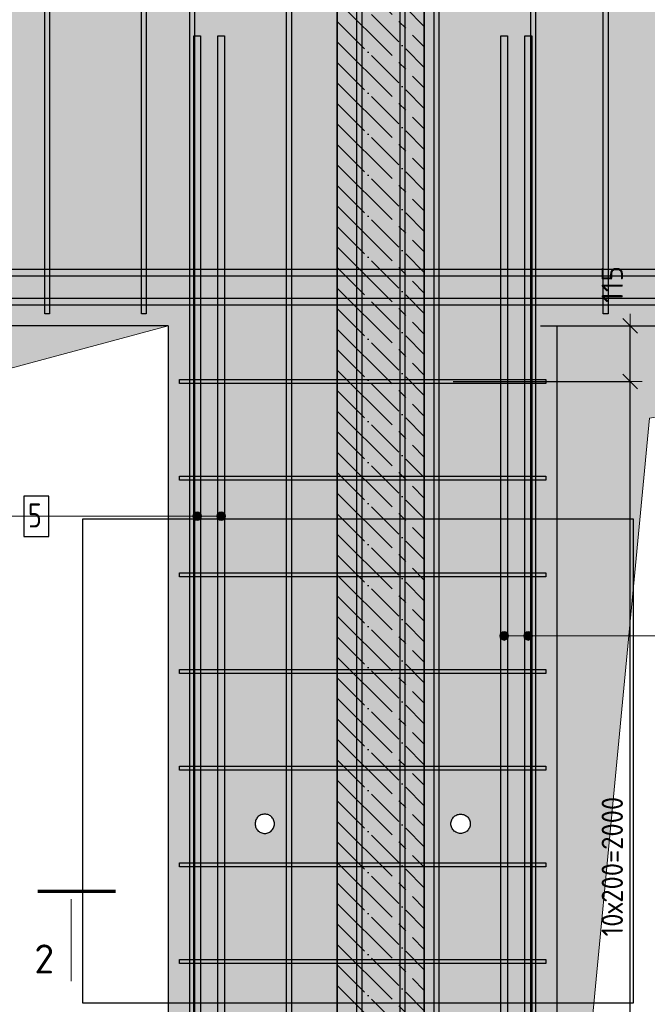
# Model space of a CAD drawing. Header units: millimetres. Extents: x -2995 to 60896, y -2809 to 57831.
# Tile 130 of 169: x 31924 to 33222, y 38269 to 40306. Entities that reach past the tile are written whole.
import ezdxf

# ---------------------------------------------------------------- set-up
doc = ezdxf.new("R2010")
doc.units = ezdxf.units.MM
doc.header["$PDMODE"] = 65
doc.linetypes.add('______11', pattern=[100, 80, -10, 0, -10])
doc.linetypes.add('______5', pattern=[220, 160, -20, 20, -20])
for name, color, linetype, lineweight in [('Standard', 7, 'Continuous', 25), ('Арм.стержн. вертикальными 1', 22, 'Continuous', 35), ('Арм.стержн. Доп. арматура', 180, 'Continuous', 35), ('Арм.стержн. Хомут', 240, 'Continuous', 35), ('Размерная линия_ общее', 7, 'Continuous', 13), ('Фундамент (1)', 7, 'Continuous', 35)]:
    doc.layers.add(name, color=color, linetype=linetype, lineweight=lineweight)
doc.styles.add('ISOCPEUR', font='ISOCPEUR')
doc.dimstyles.new('DIMSTYLE_3', dxfattribs={"dimtxt": 44, "dimasz": 50, "dimexe": 0, "dimexo": 0, "dimgap": 22, "dimtad": 2, "dimdec": 0, "dimrnd": 5, "dimzin": 12, "dimdsep": 46, "dimtxsty": 'ISOCPEUR', "dimblk1": 'ALL_ML_STRICH', "dimblk2": 'ALL_ML_STRICH', "dimsah": 1, "dimcen": 0, "dimclrd": 7, "dimclre": 256, "dimclrt": 7, "dimadec": 0, "dimazin": 0, "dimtfac": 1, "dimtdec": 0, "dimtix": 1, "dimtmove": 2, "dimatfit": 3, "dimfxl": 0, "dimtvp": 1.2, "dimtzin": 0, "dimlwd": 0, "dimlwe": -3, "dimarcsym": 0})
doc.dimstyles.new('DIMSTYLE_5', dxfattribs={"dimtxt": 44, "dimasz": 50, "dimexe": 0, "dimexo": 0, "dimgap": 22, "dimtad": 2, "dimdec": 0, "dimrnd": 5, "dimzin": 12, "dimdsep": 46, "dimtxsty": 'ISOCPEUR', "dimblk1": 'ALL_ML_STRICH', "dimblk2": 'ALL_ML_STRICH', "dimsah": 1, "dimcen": 0, "dimclrd": 7, "dimclre": 256, "dimclrt": 7, "dimadec": 0, "dimazin": 0, "dimtfac": 1, "dimtdec": 0, "dimtix": 1, "dimtmove": 2, "dimatfit": 3, "dimfxl": 0, "dimtzin": 0, "dimlwd": 0, "dimlwe": -3, "dimarcsym": 0})

# ---------------------------------------------------------------- blocks, each defined once
blk = doc.blocks.new('ALL_ML_STRICH')
at = {"color": 0, "linetype": 'ByBlock', "lineweight": -2}
for p, q in [((0, -0.5), (0, 0.5)), ((-1, 0), (0.5, 0)), ((-0.3, -0.3), (0.3, 0.3))]:
    blk.add_line(p, q, dxfattribs=at)
blk = doc.blocks.new('*D424')
at = {"layer": 'DEFPOINTS', "color": 7, "linetype": 'Continuous', "lineweight": 13, "transparency": 33554687}
for p in [(32800.6, 39557.7), (32828.8, 37557.7), (33186.5, 37557.7)]:
    blk.add_point(p, dxfattribs=at)
at = {"layer": 'Размерная линия_ общее', "color": 253, "linetype": 'Continuous', "lineweight": -2, "true_color": 0xa0a0a0, "transparency": 33554687}
for p, q in [((32820.6, 39557.7), (33186.5, 39557.7)), ((32848.8, 37557.7), (33186.5, 37557.7))]:
    blk.add_line(p, q, dxfattribs=at)
at = {"layer": 'Размерная линия_ общее', "color": 7, "linetype": 'Continuous', "lineweight": -2, "transparency": 33554687}
blk.add_line((33186.5, 37557.7), (33186.5, 39557.7), dxfattribs=at)
at = {"layer": 'Размерная линия_ общее', "color": 7, "linetype": 'Continuous', "lineweight": 13, "transparency": 33554687, "xscale": 50, "yscale": 50, "zscale": 50}
for p, rotation in [((33186.5, 39557.7), 90), ((33186.5, 37557.7), 270)]:
    blk.add_blockref('ALL_ML_STRICH', p, dxfattribs=dict(at, rotation=rotation))
at = {"layer": 'Размерная линия_ общее', "color": 7, "linetype": 'Continuous', "lineweight": 13, "transparency": 33554687, "insert": (33127.5, 38409.7), "char_height": 44, "width": 2.2, "attachment_point": 1, "rotation": 90, "line_spacing_factor": 0.60241, "style": 'ISOCPEUR'}
blk.add_mtext('\\W0.91;10х200=2000', dxfattribs=at)
blk = doc.blocks.new('*D425')
at = {"layer": 'DEFPOINTS', "color": 7, "linetype": 'Continuous', "lineweight": 13, "transparency": 33554687}
for p in [(32980.8, 39672.7), (32800.6, 39557.7), (33186.5, 39557.7)]:
    blk.add_point(p, dxfattribs=at)
at = {"layer": 'Размерная линия_ общее', "color": 253, "linetype": 'Continuous', "lineweight": -2, "true_color": 0xa0a0a0, "transparency": 33554687}
for p, q in [((33000.8, 39672.7), (33186.5, 39672.7)), ((32820.6, 39557.7), (33186.5, 39557.7))]:
    blk.add_line(p, q, dxfattribs=at)
at = {"layer": 'Размерная линия_ общее', "color": 7, "linetype": 'Continuous', "lineweight": -2, "transparency": 33554687}
blk.add_line((33186.5, 39557.7), (33186.5, 39672.7), dxfattribs=at)
at = {"layer": 'Размерная линия_ общее', "color": 7, "linetype": 'Continuous', "lineweight": 13, "transparency": 33554687, "xscale": 50, "yscale": 50, "zscale": 50}
for p, rotation in [((33186.5, 39672.7), 90), ((33186.5, 39557.7), 270)]:
    blk.add_blockref('ALL_ML_STRICH', p, dxfattribs=dict(at, rotation=rotation))
at = {"layer": 'Размерная линия_ общее', "color": 7, "linetype": 'Continuous', "lineweight": 13, "transparency": 33554687, "insert": (33149.4, 39758.5), "char_height": 44, "width": 132, "attachment_point": 5, "rotation": 90, "style": 'ISOCPEUR'}
blk.add_mtext('\\A1;{115}', dxfattribs=at)

msp = doc.modelspace()

# ---------------------------------------------------------------- hatches: boundary and pattern name
at = {"linetype": 'Continuous', "lineweight": 25, "transparency": 33554687}
h = msp.add_hatch(color=7, dxfattribs=at)
h.paths.add_polyline_path([(31330.8, 39672.7), (32230.8, 39672.7), (32230.8, 37472.7), (32580.8, 37472.7), (32580.8, 42152.7), (30980.8, 42152.7), (30980.8, 37472.7), (31330.8, 37472.7)])
h.paths.add_polyline_path([(32450.8, 38642.7), (32450.7, 38640.6), (32450.4, 38638.5), (32449.8, 38636.5), (32449.1, 38634.6), (32448.1, 38632.7), (32447, 38630.9), (32445.7, 38629.3), (32444.2, 38627.8), (32442.6, 38626.5), (32440.8, 38625.4), (32439, 38624.4), (32437, 38623.7), (32435, 38623.1), (32432.9, 38622.8), (32430.8, 38622.7), (32428.7, 38622.8), (32426.7, 38623.1), (32424.6, 38623.7), (32422.7, 38624.4), (32420.8, 38625.4), (32419.1, 38626.5), (32417.4, 38627.8), (32416, 38629.3), (32414.6, 38630.9), (32413.5, 38632.7), (32412.5, 38634.6), (32411.8, 38636.5), (32411.3, 38638.5), (32410.9, 38640.6), (32410.8, 38642.7), (32410.9, 38644.8), (32411.3, 38646.9), (32411.8, 38648.9), (32412.5, 38650.8), (32413.5, 38652.7), (32414.6, 38654.5), (32416, 38656.1), (32417.4, 38657.6), (32419.1, 38658.9), (32420.8, 38660), (32422.7, 38661), (32424.6, 38661.7), (32426.7, 38662.3), (32428.7, 38662.6), (32430.8, 38662.7), (32432.9, 38662.6), (32435, 38662.3), (32437, 38661.7), (32439, 38661), (32440.8, 38660), (32442.6, 38658.9), (32444.2, 38657.6), (32445.7, 38656.1), (32447, 38654.5), (32448.1, 38652.7), (32449.1, 38650.8), (32449.8, 38648.9), (32450.4, 38646.9), (32450.7, 38644.8)], flags=16)
at = {"layer": 'Standard', "linetype": 'Continuous', "lineweight": 25, "transparency": 33554687}
h = msp.add_hatch(color=7, dxfattribs=at)
h.paths.add_polyline_path([(33035.8, 39672.7), (34435.8, 39672.7), (34435.8, 37472.7), (35071.5, 37472.7), (35071.5, 42152.7), (32760.8, 42152.7), (32760.8, 37472.7), (33035.8, 37472.7)])
h.paths.add_polyline_path([(32855.8, 38642.7), (32855.7, 38640.6), (32855.4, 38638.5), (32854.8, 38636.5), (32854.1, 38634.6), (32853.1, 38632.7), (32852, 38630.9), (32850.7, 38629.3), (32849.2, 38627.8), (32847.6, 38626.5), (32845.8, 38625.4), (32844, 38624.4), (32842, 38623.7), (32840, 38623.1), (32837.9, 38622.8), (32835.8, 38622.7), (32833.7, 38622.8), (32831.7, 38623.1), (32829.6, 38623.7), (32827.7, 38624.4), (32825.8, 38625.4), (32824.1, 38626.5), (32822.4, 38627.8), (32821, 38629.3), (32819.6, 38630.9), (32818.5, 38632.7), (32817.5, 38634.6), (32816.8, 38636.5), (32816.3, 38638.5), (32815.9, 38640.6), (32815.8, 38642.7), (32815.9, 38644.8), (32816.3, 38646.9), (32816.8, 38648.9), (32817.5, 38650.8), (32818.5, 38652.7), (32819.6, 38654.5), (32821, 38656.1), (32822.4, 38657.6), (32824.1, 38658.9), (32825.8, 38660), (32827.7, 38661), (32829.6, 38661.7), (32831.7, 38662.3), (32833.7, 38662.6), (32835.8, 38662.7), (32837.9, 38662.6), (32840, 38662.3), (32842, 38661.7), (32844, 38661), (32845.8, 38660), (32847.6, 38658.9), (32849.2, 38657.6), (32850.7, 38656.1), (32852, 38654.5), (32853.1, 38652.7), (32854.1, 38650.8), (32854.8, 38648.9), (32855.4, 38646.9), (32855.7, 38644.8)], flags=16)
at = {"layer": 'Арм.стержн. Доп. арматура', "linetype": 'Continuous', "lineweight": 13, "transparency": 33554687}
for points in [[(32283.1, 39283.4), (32286.3, 39271.2), (32286.3, 39286.7)], [(32283.1, 39283.4), (32286.3, 39271.2), (32286.3, 39286.7)], [(32286.3, 39286.7), (32290.8, 39269.9), (32290.8, 39287.9)], [(32286.3, 39286.7), (32290.8, 39269.9), (32290.8, 39287.9)], [(32286.3, 39286.7), (32286.3, 39271.2), (32290.8, 39269.9)], [(32286.3, 39286.7), (32286.3, 39271.2), (32290.8, 39269.9)], [(32290.8, 39287.9), (32290.8, 39269.9), (32295.3, 39271.2)], [(32290.8, 39287.9), (32295.3, 39271.2), (32295.3, 39286.7)], [(32290.8, 39287.9), (32290.8, 39269.9), (32295.3, 39271.2)], [(32290.8, 39287.9), (32295.3, 39271.2), (32295.3, 39286.7)], [(32295.3, 39286.7), (32295.3, 39271.2), (32298.6, 39274.4)], [(32295.3, 39286.7), (32298.6, 39274.4), (32298.6, 39283.4)], [(32295.3, 39286.7), (32295.3, 39271.2), (32298.6, 39274.4)], [(32295.3, 39286.7), (32298.6, 39274.4), (32298.6, 39283.4)], [(32333.1, 39283.4), (32336.3, 39271.2), (32336.3, 39286.7)], [(32333.1, 39283.4), (32336.3, 39271.2), (32336.3, 39286.7)], [(32336.3, 39286.7), (32340.8, 39269.9), (32340.8, 39287.9)], [(32336.3, 39286.7), (32340.8, 39269.9), (32340.8, 39287.9)], [(32336.3, 39286.7), (32336.3, 39271.2), (32340.8, 39269.9)], [(32336.3, 39286.7), (32336.3, 39271.2), (32340.8, 39269.9)], [(32340.8, 39287.9), (32340.8, 39269.9), (32345.3, 39271.2)], [(32340.8, 39287.9), (32345.3, 39271.2), (32345.3, 39286.7)], [(32340.8, 39287.9), (32340.8, 39269.9), (32345.3, 39271.2)], [(32340.8, 39287.9), (32345.3, 39271.2), (32345.3, 39286.7)], [(32345.3, 39286.7), (32345.3, 39271.2), (32348.6, 39274.4)], [(32345.3, 39286.7), (32348.6, 39274.4), (32348.6, 39283.4)], [(32345.3, 39286.7), (32345.3, 39271.2), (32348.6, 39274.4)], [(32345.3, 39286.7), (32348.6, 39274.4), (32348.6, 39283.4)], [(32283.1, 39274.4), (32283.1, 39283.4), (32281.8, 39278.9)], [(32283.1, 39274.4), (32283.1, 39283.4), (32281.8, 39278.9)], [(32283.1, 39283.4), (32283.1, 39274.4), (32286.3, 39271.2)], [(32283.1, 39283.4), (32283.1, 39274.4), (32286.3, 39271.2)], [(32298.6, 39283.4), (32298.6, 39274.4), (32299.8, 39278.9)], [(32298.6, 39283.4), (32298.6, 39274.4), (32299.8, 39278.9)], [(32333.1, 39274.4), (32333.1, 39283.4), (32331.8, 39278.9)], [(32333.1, 39274.4), (32333.1, 39283.4), (32331.8, 39278.9)], [(32333.1, 39283.4), (32333.1, 39274.4), (32336.3, 39271.2)], [(32333.1, 39283.4), (32333.1, 39274.4), (32336.3, 39271.2)], [(32348.6, 39283.4), (32348.6, 39274.4), (32349.8, 39278.9)], [(32348.6, 39283.4), (32348.6, 39274.4), (32349.8, 39278.9)], [(32918.1, 39026.7), (32918.1, 39035.7), (32916.8, 39031.2)], [(32918.1, 39026.7), (32918.1, 39035.7), (32916.8, 39031.2)], [(32921.3, 39023.4), (32921.3, 39038.9), (32918.1, 39035.7)], [(32921.3, 39023.4), (32921.3, 39038.9), (32918.1, 39035.7)], [(32921.3, 39023.4), (32918.1, 39035.7), (32918.1, 39026.7)], [(32921.3, 39023.4), (32918.1, 39035.7), (32918.1, 39026.7)], [(32925.8, 39022.2), (32925.8, 39040.2), (32921.3, 39038.9)], [(32925.8, 39022.2), (32925.8, 39040.2), (32921.3, 39038.9)], [(32925.8, 39022.2), (32921.3, 39038.9), (32921.3, 39023.4)], [(32925.8, 39022.2), (32921.3, 39038.9), (32921.3, 39023.4)], [(32930.3, 39023.4), (32930.3, 39038.9), (32925.8, 39040.2)], [(32930.3, 39023.4), (32925.8, 39040.2), (32925.8, 39022.2)], [(32930.3, 39023.4), (32930.3, 39038.9), (32925.8, 39040.2)], [(32930.3, 39023.4), (32925.8, 39040.2), (32925.8, 39022.2)], [(32933.6, 39026.7), (32933.6, 39035.7), (32930.3, 39038.9)], [(32933.6, 39026.7), (32930.3, 39038.9), (32930.3, 39023.4)], [(32933.6, 39026.7), (32933.6, 39035.7), (32930.3, 39038.9)], [(32933.6, 39026.7), (32930.3, 39038.9), (32930.3, 39023.4)], [(32933.6, 39035.7), (32933.6, 39026.7), (32934.8, 39031.2)], [(32933.6, 39035.7), (32933.6, 39026.7), (32934.8, 39031.2)], [(32968.1, 39026.7), (32968.1, 39035.7), (32966.8, 39031.2)], [(32968.1, 39026.7), (32968.1, 39035.7), (32966.8, 39031.2)], [(32971.3, 39023.4), (32971.3, 39038.9), (32968.1, 39035.7)], [(32971.3, 39023.4), (32971.3, 39038.9), (32968.1, 39035.7)], [(32971.3, 39023.4), (32968.1, 39035.7), (32968.1, 39026.7)], [(32971.3, 39023.4), (32968.1, 39035.7), (32968.1, 39026.7)], [(32975.8, 39022.2), (32975.8, 39040.2), (32971.3, 39038.9)], [(32975.8, 39022.2), (32975.8, 39040.2), (32971.3, 39038.9)], [(32975.8, 39022.2), (32971.3, 39038.9), (32971.3, 39023.4)], [(32975.8, 39022.2), (32971.3, 39038.9), (32971.3, 39023.4)], [(32980.3, 39023.4), (32980.3, 39038.9), (32975.8, 39040.2)], [(32980.3, 39023.4), (32975.8, 39040.2), (32975.8, 39022.2)], [(32980.3, 39023.4), (32980.3, 39038.9), (32975.8, 39040.2)], [(32980.3, 39023.4), (32975.8, 39040.2), (32975.8, 39022.2)], [(32983.6, 39026.7), (32983.6, 39035.7), (32980.3, 39038.9)], [(32983.6, 39026.7), (32980.3, 39038.9), (32980.3, 39023.4)], [(32983.6, 39026.7), (32983.6, 39035.7), (32980.3, 39038.9)], [(32983.6, 39026.7), (32980.3, 39038.9), (32980.3, 39023.4)], [(32983.6, 39035.7), (32983.6, 39026.7), (32984.8, 39031.2)], [(32983.6, 39035.7), (32983.6, 39026.7), (32984.8, 39031.2)]]:
    msp.add_hatch(color=7, dxfattribs=at).paths.add_polyline_path(points)
at = {"layer": 'Размерная линия_ общее', "linetype": 'Continuous', "lineweight": -3, "transparency": 33554687}
msp.add_hatch(color=7, dxfattribs=at).paths.add_polyline_path([(32760.8, 37472.7), (32760.8, 42152.7), (32580.8, 42152.7), (32580.8, 37472.7)])
at = {"layer": 'Фундамент (1)', "linetype": 'Continuous', "lineweight": 13, "true_color": 0x2d2d2d, "transparency": 33554687}
for points in [[(31521.7, 39481.8), (32230.8, 39672.7), (31330.8, 39672.7), (31330.8, 37472.7)], [(33226.7, 39481.8), (34435.8, 39672.7), (33035.8, 39672.7), (33035.8, 37472.7)]]:
    msp.add_hatch(color=250, dxfattribs=at).paths.add_polyline_path(points)

# ---------------------------------------------------------------- linework, layer by layer
at = {"color": 7, "linetype": 'Continuous', "lineweight": 25, "transparency": 33554687}
for p, q in [((32230.8, 39672.7), (31330.8, 39672.7)), ((32230.8, 39672.7), (32230.8, 37472.7)), ((32416, 38656.1), (32414.6, 38654.5)), ((32417.4, 38657.6), (32416, 38656.1)), ((32419.1, 38658.9), (32417.4, 38657.6)), ((32420.8, 38660), (32419.1, 38658.9)), ((32422.7, 38661), (32420.8, 38660)), ((32424.6, 38661.7), (32422.7, 38661)), ((32426.7, 38662.3), (32424.6, 38661.7)), ((32428.7, 38662.6), (32426.7, 38662.3)), ((32430.8, 38662.7), (32428.7, 38662.6)), ((32432.9, 38662.6), (32430.8, 38662.7)), ((32435, 38662.3), (32432.9, 38662.6)), ((32437, 38661.7), (32435, 38662.3)), ((32439, 38661), (32437, 38661.7)), ((32440.8, 38660), (32439, 38661)), ((32442.6, 38658.9), (32440.8, 38660)), ((32444.2, 38657.6), (32442.6, 38658.9)), ((32445.7, 38656.1), (32444.2, 38657.6)), ((32447, 38654.5), (32445.7, 38656.1)), ((32410.9, 38644.8), (32410.8, 38642.7)), ((32410.8, 38642.7), (32410.9, 38640.6)), ((32411.3, 38646.9), (32410.9, 38644.8)), ((32410.9, 38640.6), (32411.3, 38638.5)), ((32411.8, 38648.9), (32411.3, 38646.9)), ((32411.3, 38638.5), (32411.8, 38636.5)), ((32412.5, 38650.8), (32411.8, 38648.9)), ((32411.8, 38636.5), (32412.5, 38634.6)), ((32413.5, 38652.7), (32412.5, 38650.8)), ((32412.5, 38634.6), (32413.5, 38632.7)), ((32414.6, 38654.5), (32413.5, 38652.7)), ((32448.1, 38652.7), (32447, 38654.5)), ((32449.1, 38650.8), (32448.1, 38652.7)), ((32448.1, 38632.7), (32449.1, 38634.6)), ((32449.8, 38648.9), (32449.1, 38650.8)), ((32449.1, 38634.6), (32449.8, 38636.5)), ((32450.4, 38646.9), (32449.8, 38648.9)), ((32449.8, 38636.5), (32450.4, 38638.5)), ((32450.7, 38644.8), (32450.4, 38646.9)), ((32450.4, 38638.5), (32450.7, 38640.6)), ((32450.8, 38642.7), (32450.7, 38644.8)), ((32450.7, 38640.6), (32450.8, 38642.7)), ((32413.5, 38632.7), (32414.6, 38630.9)), ((32414.6, 38630.9), (32416, 38629.3)), ((32416, 38629.3), (32417.4, 38627.8)), ((32417.4, 38627.8), (32419.1, 38626.5)), ((32419.1, 38626.5), (32420.8, 38625.4)), ((32420.8, 38625.4), (32422.7, 38624.4)), ((32422.7, 38624.4), (32424.6, 38623.7)), ((32424.6, 38623.7), (32426.7, 38623.1)), ((32426.7, 38623.1), (32428.7, 38622.8)), ((32428.7, 38622.8), (32430.8, 38622.7)), ((32430.8, 38622.7), (32432.9, 38622.8)), ((32432.9, 38622.8), (32435, 38623.1)), ((32435, 38623.1), (32437, 38623.7)), ((32437, 38623.7), (32439, 38624.4)), ((32439, 38624.4), (32440.8, 38625.4)), ((32440.8, 38625.4), (32442.6, 38626.5)), ((32442.6, 38626.5), (32444.2, 38627.8)), ((32444.2, 38627.8), (32445.7, 38629.3)), ((32445.7, 38629.3), (32447, 38630.9)), ((32447, 38630.9), (32448.1, 38632.7))]:
    msp.add_line(p, q, dxfattribs=at)
at = {"color": 52, "linetype": 'Continuous', "lineweight": -3, "transparency": 33554687}
for p, q in [((32053.6, 39272.7), (32053.6, 38272.7)), ((33193.6, 39272.7), (32053.6, 39272.7)), ((32053.6, 39272.7), (32053.6, 38272.7)), ((33193.6, 39272.7), (32053.6, 39272.7)), ((33193.6, 38272.7), (33193.6, 39272.7)), ((33193.6, 38272.7), (33193.6, 39272.7)), ((32053.6, 38272.7), (33193.6, 38272.7)), ((32053.6, 38272.7), (33193.6, 38272.7))]:
    msp.add_line(p, q, dxfattribs=at)
at = {"layer": 'Standard', "color": 7, "linetype": 'Continuous', "lineweight": 25, "transparency": 33554687}
for p, q in [((33035.8, 37472.7), (33035.8, 39672.7)), ((33035.8, 39672.7), (34435.8, 39672.7)), ((32819.6, 38654.5), (32821, 38656.1)), ((32821, 38656.1), (32822.4, 38657.6)), ((32822.4, 38657.6), (32824.1, 38658.9)), ((32824.1, 38658.9), (32825.8, 38660)), ((32825.8, 38660), (32827.7, 38661)), ((32827.7, 38661), (32829.6, 38661.7)), ((32829.6, 38661.7), (32831.7, 38662.3)), ((32831.7, 38662.3), (32833.7, 38662.6)), ((32833.7, 38662.6), (32835.8, 38662.7)), ((32835.8, 38662.7), (32837.9, 38662.6)), ((32837.9, 38662.6), (32840, 38662.3)), ((32840, 38662.3), (32842, 38661.7)), ((32842, 38661.7), (32844, 38661)), ((32844, 38661), (32845.8, 38660)), ((32845.8, 38660), (32847.6, 38658.9)), ((32847.6, 38658.9), (32849.2, 38657.6)), ((32849.2, 38657.6), (32850.7, 38656.1)), ((32850.7, 38656.1), (32852, 38654.5)), ((32815.8, 38642.7), (32815.9, 38644.8)), ((32815.9, 38640.6), (32815.8, 38642.7)), ((32815.9, 38644.8), (32816.3, 38646.9)), ((32816.3, 38638.5), (32815.9, 38640.6)), ((32816.3, 38646.9), (32816.8, 38648.9)), ((32816.8, 38636.5), (32816.3, 38638.5)), ((32816.8, 38648.9), (32817.5, 38650.8)), ((32817.5, 38634.6), (32816.8, 38636.5)), ((32817.5, 38650.8), (32818.5, 38652.7)), ((32818.5, 38632.7), (32817.5, 38634.6)), ((32818.5, 38652.7), (32819.6, 38654.5)), ((32852, 38654.5), (32853.1, 38652.7)), ((32853.1, 38652.7), (32854.1, 38650.8)), ((32854.1, 38634.6), (32853.1, 38632.7)), ((32854.1, 38650.8), (32854.8, 38648.9)), ((32854.8, 38636.5), (32854.1, 38634.6)), ((32854.8, 38648.9), (32855.4, 38646.9)), ((32855.4, 38638.5), (32854.8, 38636.5)), ((32855.4, 38646.9), (32855.7, 38644.8)), ((32855.7, 38640.6), (32855.4, 38638.5)), ((32855.7, 38644.8), (32855.8, 38642.7)), ((32855.8, 38642.7), (32855.7, 38640.6)), ((32819.6, 38630.9), (32818.5, 38632.7)), ((32821, 38629.3), (32819.6, 38630.9)), ((32822.4, 38627.8), (32821, 38629.3)), ((32824.1, 38626.5), (32822.4, 38627.8)), ((32825.8, 38625.4), (32824.1, 38626.5)), ((32827.7, 38624.4), (32825.8, 38625.4)), ((32829.6, 38623.7), (32827.7, 38624.4)), ((32831.7, 38623.1), (32829.6, 38623.7)), ((32833.7, 38622.8), (32831.7, 38623.1)), ((32835.8, 38622.7), (32833.7, 38622.8)), ((32837.9, 38622.8), (32835.8, 38622.7)), ((32840, 38623.1), (32837.9, 38622.8)), ((32842, 38623.7), (32840, 38623.1)), ((32844, 38624.4), (32842, 38623.7)), ((32845.8, 38625.4), (32844, 38624.4)), ((32847.6, 38626.5), (32845.8, 38625.4)), ((32849.2, 38627.8), (32847.6, 38626.5)), ((32850.7, 38629.3), (32849.2, 38627.8)), ((32852, 38630.9), (32850.7, 38629.3)), ((32853.1, 38632.7), (32852, 38630.9))]:
    msp.add_line(p, q, dxfattribs=at)
at = {"layer": 'Standard', "color": 7, "linetype": 'Continuous', "lineweight": 70, "transparency": 33554687}
msp.add_line((32122.3, 38502.8), (31961.5, 38502.8), dxfattribs=at)
at = {"layer": 'Standard', "color": 7, "linetype": 'Continuous', "lineweight": 13, "transparency": 33554687}
msp.add_line((32030.1, 38486.8), (32030.1, 38317.2), dxfattribs=at)
for points in [[(31330.8, 37472.7), (31521.7, 39481.8), (32230.8, 39672.7)], [(33035.8, 37472.7), (33226.7, 39481.8), (34435.8, 39672.7)]]:
    msp.add_lwpolyline(points, dxfattribs=at)
at = {"layer": 'Арм.стержн. вертикальными 1', "color": 4, "linetype": 'Continuous', "lineweight": 25, "transparency": 33554687}
for points in [[(31975.8, 39697.7), (31975.8, 42127.7), (31985.8, 42127.7), (31985.8, 39697.7), (31975.8, 39697.7)], [(31975.8, 39697.7), (31975.8, 42127.7), (31985.8, 42127.7), (31985.8, 39697.7), (31975.8, 39697.7)], [(32175.8, 39697.7), (32175.8, 42127.7), (32185.8, 42127.7), (32185.8, 39697.7), (32175.8, 39697.7)], [(32175.8, 39697.7), (32175.8, 42127.7), (32185.8, 42127.7), (32185.8, 39697.7), (32175.8, 39697.7)], [(32275.8, 37472.7), (32275.8, 42127.7), (32285.8, 42127.7), (32285.8, 37472.7), (32275.8, 37472.7)], [(32275.8, 37472.7), (32275.8, 42127.7), (32285.8, 42127.7), (32285.8, 37472.7), (32275.8, 37472.7)], [(32475.8, 37472.7), (32475.8, 42127.7), (32485.8, 42127.7), (32485.8, 37472.7), (32475.8, 37472.7)], [(32475.8, 37472.7), (32475.8, 42127.7), (32485.8, 42127.7), (32485.8, 37472.7), (32475.8, 37472.7)], [(32621.3, 37472.7), (32621.3, 42127.7), (32631.3, 42127.7), (32631.3, 37472.7), (32621.3, 37472.7)], [(32621.3, 37472.7), (32621.3, 42127.7), (32631.3, 42127.7), (32631.3, 37472.7), (32621.3, 37472.7)], [(32621.3, 37472.7), (32621.3, 42127.7), (32631.3, 42127.7), (32631.3, 37472.7), (32621.3, 37472.7)], [(32710.8, 37472.7), (32710.8, 42127.7), (32720.8, 42127.7), (32720.8, 37472.7), (32710.8, 37472.7)], [(32710.8, 37472.7), (32710.8, 42127.7), (32720.8, 42127.7), (32720.8, 37472.7), (32710.8, 37472.7)], [(32710.8, 37472.7), (32710.8, 42127.7), (32720.8, 42127.7), (32720.8, 37472.7), (32710.8, 37472.7)], [(32780.8, 37472.7), (32780.8, 42127.7), (32790.8, 42127.7), (32790.8, 37472.7), (32780.8, 37472.7)], [(32780.8, 37472.7), (32780.8, 42127.7), (32790.8, 42127.7), (32790.8, 37472.7), (32780.8, 37472.7)], [(32980.8, 37472.7), (32980.8, 42127.7), (32990.8, 42127.7), (32990.8, 37472.7), (32980.8, 37472.7)], [(32980.8, 37472.7), (32980.8, 42127.7), (32990.8, 42127.7), (32990.8, 37472.7), (32980.8, 37472.7)], [(33130.8, 39697.7), (33130.8, 42127.7), (33140.8, 42127.7), (33140.8, 39697.7), (33130.8, 39697.7)], [(33130.8, 39697.7), (33130.8, 42127.7), (33140.8, 42127.7), (33140.8, 39697.7), (33130.8, 39697.7)]]:
    msp.add_lwpolyline(points, dxfattribs=at)
at = {"layer": 'Арм.стержн. Доп. арматура', "color": 7, "linetype": 'Continuous', "lineweight": 13, "transparency": 33554687}
for p, q in [((32290.8, 39287.9), (32290.8, 39287.9)), ((32290.8, 39287.9), (32290.8, 39287.9)), ((32340.8, 39287.9), (32340.8, 39287.9)), ((32340.8, 39287.9), (32340.8, 39287.9)), ((31420.3, 39278.9), (32290.8, 39278.9)), ((31420.3, 39278.9), (32340.8, 39278.9)), ((31420.3, 39278.9), (32340.8, 39278.9)), ((31420.3, 39278.9), (31932.8, 39278.9)), ((31420.3, 39278.9), (32290.8, 39278.9)), ((32281.8, 39278.9), (32281.8, 39278.9)), ((32281.8, 39278.9), (32281.8, 39278.9)), ((32290.8, 39269.9), (32290.8, 39269.9)), ((32290.8, 39269.9), (32290.8, 39269.9)), ((32299.8, 39278.9), (32299.8, 39278.9)), ((32299.8, 39278.9), (32299.8, 39278.9)), ((32331.8, 39278.9), (32331.8, 39278.9)), ((32331.8, 39278.9), (32331.8, 39278.9)), ((32340.8, 39269.9), (32340.8, 39269.9)), ((32340.8, 39269.9), (32340.8, 39269.9)), ((32349.8, 39278.9), (32349.8, 39278.9)), ((32349.8, 39278.9), (32349.8, 39278.9)), ((32916.8, 39031.2), (32916.8, 39031.2)), ((32916.8, 39031.2), (32916.8, 39031.2)), ((32925.8, 39040.2), (32925.8, 39040.2)), ((32925.8, 39040.2), (32925.8, 39040.2)), ((33871, 39031.2), (32925.8, 39031.2)), ((33871, 39031.2), (32925.8, 39031.2)), ((32925.8, 39022.2), (32925.8, 39022.2)), ((32925.8, 39022.2), (32925.8, 39022.2)), ((32934.8, 39031.2), (32934.8, 39031.2)), ((32934.8, 39031.2), (32934.8, 39031.2)), ((32966.8, 39031.2), (32966.8, 39031.2)), ((32966.8, 39031.2), (32966.8, 39031.2)), ((32975.8, 39040.2), (32975.8, 39040.2)), ((32975.8, 39040.2), (32975.8, 39040.2)), ((33871, 39031.2), (32975.8, 39031.2)), ((33871, 39031.2), (32975.8, 39031.2)), ((32975.8, 39022.2), (32975.8, 39022.2)), ((32975.8, 39022.2), (32975.8, 39022.2)), ((32984.8, 39031.2), (32984.8, 39031.2)), ((32984.8, 39031.2), (32984.8, 39031.2))]:
    msp.add_line(p, q, dxfattribs=at)
at = {"layer": 'Арм.стержн. Доп. арматура', "color": 7, "linetype": 'Continuous', "lineweight": 25, "transparency": 33554687}
for points in [[(32283.8, 37472.7), (32283.8, 40272.7), (32297.8, 40272.7), (32297.8, 37472.7), (32283.8, 37472.7)], [(32283.8, 37472.7), (32283.8, 40272.7), (32297.8, 40272.7), (32297.8, 37472.7), (32283.8, 37472.7)], [(32333.8, 37472.7), (32333.8, 40272.7), (32347.8, 40272.7), (32347.8, 37472.7), (32333.8, 37472.7)], [(32333.8, 37472.7), (32333.8, 40272.7), (32347.8, 40272.7), (32347.8, 37472.7), (32333.8, 37472.7)], [(32918.8, 37472.7), (32918.8, 40272.7), (32932.8, 40272.7), (32932.8, 37472.7), (32918.8, 37472.7)], [(32918.8, 37472.7), (32918.8, 40272.7), (32932.8, 40272.7), (32932.8, 37472.7), (32918.8, 37472.7)], [(32968.8, 37472.7), (32968.8, 40272.7), (32982.8, 40272.7), (32982.8, 37472.7), (32968.8, 37472.7)], [(32968.8, 37472.7), (32968.8, 40272.7), (32982.8, 40272.7), (32982.8, 37472.7), (32968.8, 37472.7)], [(35035.8, 39775.7), (30830.8, 39775.7), (30830.8, 39789.7), (35035.8, 39789.7), (35035.8, 39775.7)], [(35035.8, 39775.7), (30830.8, 39775.7), (30830.8, 39789.7), (35035.8, 39789.7), (35035.8, 39775.7)], [(35035.8, 39715.7), (30830.8, 39715.7), (30830.8, 39729.7), (35035.8, 39729.7), (35035.8, 39715.7)], [(35035.8, 39715.7), (30830.8, 39715.7), (30830.8, 39729.7), (35035.8, 39729.7), (35035.8, 39715.7)], [(31932.8, 39237.3), (31984.4, 39237.3), (31984.4, 39320.6), (31932.8, 39320.6), (31932.8, 39237.3)]]:
    msp.add_lwpolyline(points, dxfattribs=at)
at = {"layer": 'Арм.стержн. Доп. арматура', "color": 7, "linetype": 'Continuous', "lineweight": 13, "transparency": 33554687}
for centre in [(32290.8, 39278.9), (32290.8, 39278.9), (32340.8, 39278.9), (32340.8, 39278.9), (32925.8, 39031.2), (32925.8, 39031.2), (32975.8, 39031.2), (32975.8, 39031.2)]:
    msp.add_circle(centre, 9, dxfattribs=at)
at = {"layer": 'Арм.стержн. Хомут', "color": 40, "linetype": 'Continuous', "lineweight": 25, "transparency": 33554687}
for points in [[(33011.8, 39553.7), (32254.8, 39553.7), (32254.8, 39561.7), (33011.8, 39561.7), (33011.8, 39553.7)], [(33011.8, 39353.7), (32254.8, 39353.7), (32254.8, 39361.7), (33011.8, 39361.7), (33011.8, 39353.7)], [(33011.8, 39153.7), (32254.8, 39153.7), (32254.8, 39161.7), (33011.8, 39161.7), (33011.8, 39153.7)], [(33011.8, 38953.7), (32254.8, 38953.7), (32254.8, 38961.7), (33011.8, 38961.7), (33011.8, 38953.7)], [(33011.8, 38753.7), (32254.8, 38753.7), (32254.8, 38761.7), (33011.8, 38761.7), (33011.8, 38753.7)], [(33011.8, 38553.7), (32254.8, 38553.7), (32254.8, 38561.7), (33011.8, 38561.7), (33011.8, 38553.7)], [(33011.8, 38353.7), (32254.8, 38353.7), (32254.8, 38361.7), (33011.8, 38361.7), (33011.8, 38353.7)]]:
    msp.add_lwpolyline(points, dxfattribs=at)
at = {"layer": 'Размерная линия_ общее', "color": 7, "linetype": 'Continuous', "lineweight": 35, "transparency": 33554687}
for p, q in [((32580.8, 42152.7), (32580.8, 37472.7)), ((32760.8, 37472.7), (32760.8, 42152.7))]:
    msp.add_line(p, q, dxfattribs=at)
at = {"layer": 'Размерная линия_ общее', "color": 253, "linetype": '______11', "lineweight": -3, "true_color": 0xababab, "transparency": 33554687}
for p, q in [((32580.8, 40472.2), (32760.8, 40292.2)), ((32580.8, 40387.3), (32760.8, 40207.3)), ((32580.8, 40302.5), (32760.8, 40122.5)), ((32580.8, 40217.6), (32760.8, 40037.6)), ((32580.8, 40132.8), (32760.8, 39952.8)), ((32580.8, 40047.9), (32760.8, 39867.9)), ((32580.8, 39963.1), (32760.8, 39783.1)), ((32580.8, 39878.2), (32760.8, 39698.2)), ((32580.8, 39793.4), (32760.8, 39613.4)), ((32580.8, 39708.5), (32760.8, 39528.5)), ((32580.8, 39623.7), (32760.8, 39443.7)), ((32580.8, 39538.8), (32760.8, 39358.8)), ((32580.8, 39454), (32760.8, 39274)), ((32580.8, 39369.1), (32760.8, 39189.1)), ((32580.8, 39284.2), (32760.8, 39104.2)), ((32580.8, 39199.4), (32760.8, 39019.4)), ((32580.8, 39114.5), (32760.8, 38934.5)), ((32580.8, 39029.7), (32760.8, 38849.7)), ((32580.8, 38944.8), (32760.8, 38764.8)), ((32580.8, 38860), (32760.8, 38680)), ((32580.8, 38775.1), (32760.8, 38595.1)), ((32580.8, 38690.3), (32760.8, 38510.3)), ((32580.8, 38605.4), (32760.8, 38425.4)), ((32580.8, 38520.6), (32760.8, 38340.6)), ((32580.8, 38435.7), (32760.8, 38255.7)), ((32580.8, 38350.9), (32760.8, 38170.9))]:
    msp.add_line(p, q, dxfattribs=at)
at = {"layer": 'Размерная линия_ общее', "color": 253, "linetype": '______5', "lineweight": -3, "true_color": 0xababab, "transparency": 33554687}
for p, q in [((32580.8, 40429.8), (32760.8, 40249.8)), ((32580.8, 40344.9), (32760.8, 40164.9)), ((32580.8, 40260.1), (32760.8, 40080.1)), ((32580.8, 40175.2), (32760.8, 39995.2)), ((32580.8, 40090.3), (32760.8, 39910.3)), ((32580.8, 40005.5), (32760.8, 39825.5)), ((32580.8, 39920.6), (32760.8, 39740.6)), ((32580.8, 39835.8), (32760.8, 39655.8)), ((32580.8, 39750.9), (32760.8, 39570.9)), ((32580.8, 39666.1), (32760.8, 39486.1)), ((32580.8, 39581.2), (32760.8, 39401.2)), ((32580.8, 39496.4), (32760.8, 39316.4)), ((32580.8, 39411.5), (32760.8, 39231.5)), ((32580.8, 39326.7), (32760.8, 39146.7)), ((32580.8, 39241.8), (32760.8, 39061.8)), ((32580.8, 39157), (32760.8, 38977)), ((32580.8, 39072.1), (32760.8, 38892.1)), ((32580.8, 38987.3), (32760.8, 38807.3)), ((32580.8, 38902.4), (32760.8, 38722.4)), ((32580.8, 38817.6), (32760.8, 38637.6)), ((32580.8, 38732.7), (32760.8, 38552.7)), ((32580.8, 38647.8), (32760.8, 38467.8)), ((32580.8, 38563), (32760.8, 38383)), ((32580.8, 38478.1), (32760.8, 38298.1)), ((32580.8, 38393.3), (32760.8, 38213.3)), ((32580.8, 38308.4), (32760.8, 38128.4))]:
    msp.add_line(p, q, dxfattribs=at)

# ---------------------------------------------------------------- texts
at = {"layer": 'Standard', "color": 7, "linetype": 'Continuous', "lineweight": 13, "transparency": 33554687, "insert": (31954.2, 38333.2), "char_height": 60, "width": 65.333, "attachment_point": 7, "style": 'ISOCPEUR'}
msp.add_mtext('\\A1;{\\fISOCPEUR|i0|b0;\\H60.000000;\\W1.000000;\\C7;2}\\P', dxfattribs=at)
at = {"layer": 'Арм.стержн. Доп. арматура', "color": 7, "linetype": 'Continuous', "lineweight": 25, "transparency": 33554687, "insert": (31941.1, 39255.6), "char_height": 50, "width": 54.401, "attachment_point": 7, "style": 'ISOCPEUR'}
msp.add_mtext('\\W0.78;5', dxfattribs=at)

# ---------------------------------------------------------------- dimensions: what is measured, and where the dimension line sits
at = {"layer": 'Размерная линия_ общее', "color": 7, "linetype": 'Continuous', "lineweight": 13, "transparency": 33554687}
dim = msp.add_linear_dim(base=(33186.5, 39672.7), p1=(32820.6, 39557.7), p2=(33000.8, 39672.7), angle=90, dimstyle='DIMSTYLE_3', override={"dimpost": '<>', "dimclrd": 7, "dimclre": 253, "dimclrt": 7, "dimlwd": 0, "dimlwe": 65533}, dxfattribs=at)
dim.commit()
dim.dimension.update_dxf_attribs({"geometry": '*D425', "text_midpoint": (33149.4, 39758.5), "dimtype": 160})
dim = msp.add_linear_dim(base=(33186.5, 39557.7), p1=(32848.8, 37557.7), p2=(32820.6, 39557.7), angle=90, text='\\W0.91;10х200=2000', dimstyle='DIMSTYLE_5', override={"dimpost": '<>', "dimclrd": 7, "dimclre": 253, "dimclrt": 7, "dimlwd": 0, "dimlwe": 65533}, dxfattribs=at)
dim.commit()
dim.dimension.update_dxf_attribs({"geometry": '*D424', "text_midpoint": (33164.5, 38557.7), "dimtype": 160})

doc.saveas('drawing.dxf')
